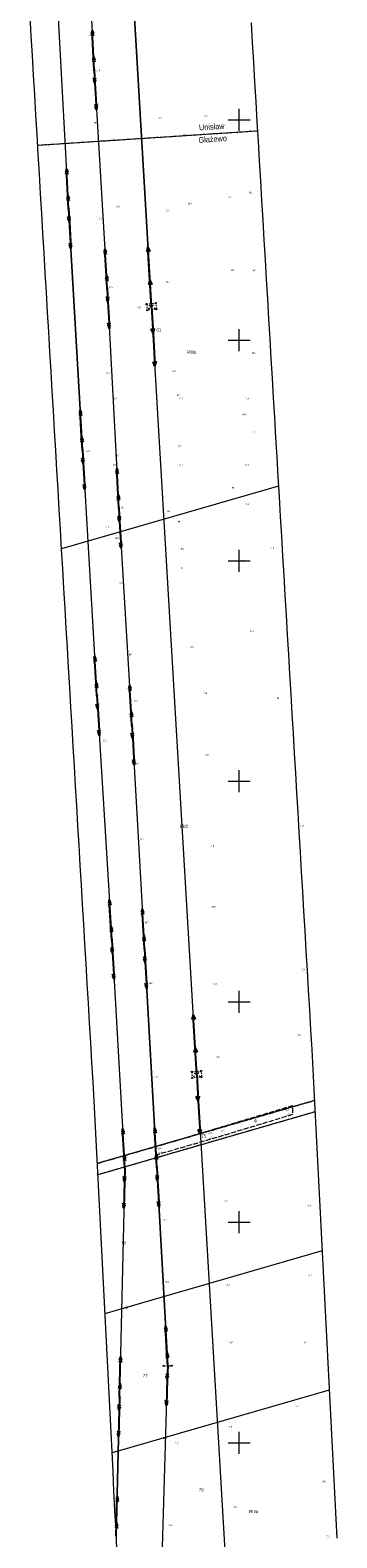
# Model space of a CAD drawing. Header units: metres. Extents: x 6524698 to 6533081, y 5883213 to 5896811.
# Tile 125 of 131: x 6526605 to 6526744, y 5895457 to 5896141. Entities that reach past the tile are written whole.
import ezdxf
from ezdxf.enums import TextEntityAlignment as Align

# ---------------------------------------------------------------- set-up
doc = ezdxf.new("R2010")
doc.units = ezdxf.units.M
for name, pattern in [('mapa zasadnicza$0$2.25_0.75', [3, 2.25, -0.75]), ('mapa zasadnicza$0$219-1000', [0]), ('mapa zasadnicza$0$egkk-1000', [3, 2.25, -0.75]), ('mapa zasadnicza$0$egug-1000', [1.5, 0.75, -0.75]), ('mapa zasadnicza$0$l219_1000', [0]), ('mapa zasadnicza$0$suep_sn_1000', [0]), ('mapa zasadnicza$0$suep_wn_1000', [0]), ('mapa zasadnicza$0$supp_1000', [1.25, 0.625, -0.625])]:
    doc.linetypes.add(name, pattern=pattern)
for name, color, linetype in [('mapa zasadnicza$0$202-punkt graniczny', 7, 'Continuous'), ('mapa zasadnicza$0$208-opis obrębu', 7, 'Continuous'), ('mapa zasadnicza$0$209-oznaczenie konturu klasyfikacyjnego', 7, 'Continuous'), ('mapa zasadnicza$0$210-oznaczenie konturu użytku gruntowego', 7, 'Continuous'), ('mapa zasadnicza$0$211-numer działki ewidencyjnej', 7, 'Continuous'), ('mapa zasadnicza$0$217-kontur klasyfikacyjny', 7, 'Continuous'), ('mapa zasadnicza$0$218-kontur użytku gruntowego', 7, 'Continuous'), ('mapa zasadnicza$0$219-działka ewidencyjna', 7, 'Continuous'), ('mapa zasadnicza$0$jezdnia', 7, 'Continuous'), ('mapa zasadnicza$0$jezdnia-Atr17', 7, 'Continuous'), ('mapa zasadnicza$0$pikieta naturalna', 7, 'Continuous'), ('mapa zasadnicza$0$pikieta naturalna-Atr2', 7, 'Continuous'), ('mapa zasadnicza$0$przewód elektroenergetyczny wysokiego napięcia', 7, 'Continuous'), ('mapa zasadnicza$0$przewód elektroenergetyczny średniego napięcia', 7, 'Continuous'), ('mapa zasadnicza$0$Ramki i opis wydruku', 7, 'Continuous'), ('mapa zasadnicza$0$słup przewodów napowietrznych', 7, 'Continuous'), ('mapa zasadnicza$0$Wstawianie ramki sekcyjnej z opisem', 7, 'Continuous')]:
    doc.layers.add(name, color=color, linetype=linetype)
doc.styles.add('mapa zasadnicza$0$STANDARD', font='Working1250', dxfattribs={"width": 0.75})

# ---------------------------------------------------------------- blocks, each defined once
blk = doc.blocks.new('mapa zasadnicza$0$US15')
at = {"color": 0, "linetype": 'Continuous', "lineweight": 13}
blk.add_circle((0, 0), 0.25, dxfattribs=at)
blk = doc.blocks.new('mapa zasadnicza$0$PW01')
at = {"linetype": 'Continuous', "lineweight": 13}
h = blk.add_hatch(color=0, dxfattribs=at)
edge = h.paths.add_edge_path()
edge.add_arc((0, 0), 0.045, 0, 360)
blk = doc.blocks.new('mapa zasadnicza$0$SUEP3')
at = {"color": 0, "linetype": 'Continuous'}
for p, q in [((0, 0), (12.003, 0)), ((12.003, 0), (10.003, 0.75)), ((10.003, 0.75), (11.003, 0)), ((12.003, 0), (10.003, -0.75)), ((11.003, 0), (10.003, -0.75)), ((12.003, 0), (27.003, 0)), ((27.003, 0), (25.003, 0.75)), ((25.003, 0.75), (26.003, 0)), ((27.003, 0), (25.003, -0.75)), ((26.003, 0), (25.003, -0.75))]:
    blk.add_line(p, q, dxfattribs=at)
blk = doc.blocks.new('mapa zasadnicza$0$SUEP2')
at = {"color": 0, "linetype": 'Continuous'}
for p, q in [((0, 0), (6.027, 0)), ((5.027, 0), (3.527, 0.5)), ((5.027, 0), (3.527, -0.5)), ((6.027, 0), (4.527, 0.5)), ((6.027, 0), (4.527, -0.5)), ((6.027, 0), (18.027, 0)), ((17.027, 0), (15.527, 0.5)), ((17.027, 0), (15.527, -0.5)), ((18.027, 0), (16.527, 0.5)), ((18.027, 0), (16.527, -0.5))]:
    blk.add_line(p, q, dxfattribs=at)
blk = doc.blocks.new('mapa zasadnicza$0$SM05')
at = {"color": 0, "linetype": 'Continuous', "lineweight": 13}
blk.add_circle((0, 0), 0.25, dxfattribs=at)
blk = doc.blocks.new('mapa zasadnicza$0$202')
at = {"color": 0, "linetype": 'Continuous', "lineweight": 0}
blk.add_circle((0, 0), 0.25, dxfattribs=at)

msp = doc.modelspace()

# ---------------------------------------------------------------- linework, layer by layer
at = {"layer": 'mapa zasadnicza$0$217-kontur klasyfikacyjny', "color": 92, "linetype": 'mapa zasadnicza$0$egkk-1000', "lineweight": 18, "flags": 128}
for points in [[(6526708.348, 5896094.885), (6526608.565, 5896088.36)], [(6526635.597, 5895626.674), (6526734.269, 5895655.229)], [(6526734.534, 5895650.103), (6526635.864, 5895621.549)]]:
    msp.add_lwpolyline(points, dxfattribs=at)
at = {"layer": 'mapa zasadnicza$0$218-kontur użytku gruntowego', "color": 3, "linetype": 'mapa zasadnicza$0$egug-1000', "lineweight": 18, "flags": 128}
for points in [[(6526708.348, 5896094.885), (6526608.565, 5896088.36)], [(6526734.269, 5895655.229), (6526635.597, 5895626.674)], [(6526734.534, 5895650.103), (6526635.864, 5895621.549)]]:
    msp.add_lwpolyline(points, dxfattribs=at)
at = {"layer": 'mapa zasadnicza$0$219-działka ewidencyjna', "color": 7, "linetype": 'mapa zasadnicza$0$l219_1000', "lineweight": 13, "flags": 128}
msp.add_lwpolyline([(6526708.348, 5896094.885), (6526608.565, 5896088.36)], dxfattribs=at)
at = {"layer": 'mapa zasadnicza$0$219-działka ewidencyjna', "color": 7, "linetype": 'mapa zasadnicza$0$219-1000', "lineweight": 18, "flags": 128}
for points in [[(6526708.348, 5896094.885), (6526608.565, 5896088.36)], [(6526717.868, 5895933.877), (6526619.386, 5895905.363)], [(6526734.269, 5895655.229), (6526635.597, 5895626.674)], [(6526734.534, 5895650.103), (6526635.864, 5895621.549)], [(6526737.762, 5895587.021), (6526648.88, 5895561.31)], [(6526648.88, 5895561.31), (6526639.093, 5895558.478)], [(6526740.993, 5895523.889), (6526665.97, 5895502.18)], [(6526665.97, 5895502.18), (6526642.323, 5895495.378)]]:
    msp.add_lwpolyline(points, dxfattribs=at)
at = {"layer": 'mapa zasadnicza$0$jezdnia', "color": 7, "linetype": 'mapa zasadnicza$0$2.25_0.75', "lineweight": 18, "flags": 128}
msp.add_lwpolyline([(6526662.1, 5895634.34), (6526690.1, 5895642.68), (6526724.3, 5895652.94), (6526724.29, 5895648.82), (6526690.55, 5895638.67), (6526662.19, 5895630.45)], close=True, dxfattribs=at)
at = {"layer": 'mapa zasadnicza$0$przewód elektroenergetyczny wysokiego napięcia', "color": 1, "linetype": 'mapa zasadnicza$0$suep_wn_1000', "lineweight": 18, "flags": 128}
for points in [[(6526660.21, 5896015.29), (6526639.62, 5896365)], [(6526639.62, 5896365), (6526660.21, 5896015.29)], [(6526680.75, 5895667.07), (6526660.21, 5896015.29)], [(6526680.75, 5895667.07), (6526701.25, 5895319.87)]]:
    msp.add_lwpolyline(points, dxfattribs=at)
at = {"layer": 'mapa zasadnicza$0$przewód elektroenergetyczny średniego napięcia', "color": 1, "linetype": 'mapa zasadnicza$0$suep_sn_1000', "lineweight": 18, "flags": 128}
for points in [[(6526629.02, 5896220.67), (6526634.21, 5896122.57)], [(6526616.58, 5896168.62), (6526622.57, 5896059.69)], [(6526634.21, 5896122.57), (6526640.13, 5896023.41)], [(6526622.57, 5896059.69), (6526628.86, 5895950.27)], [(6526628.86, 5895950.27), (6526622.57, 5896059.69)], [(6526640.13, 5896023.41), (6526645.39, 5895923.9)], [(6526628.86, 5895950.27), (6526635.46, 5895838.74)], [(6526645.39, 5895923.9), (6526651.35, 5895825.49)], [(6526635.46, 5895838.74), (6526642.17, 5895728.23)], [(6526651.35, 5895825.49), (6526657.02, 5895724.02)], [(6526642.17, 5895728.23), (6526648.15, 5895624.39)], [(6526657.02, 5895724.02), (6526662.66, 5895624.91)], [(6526662.66, 5895624.91), (6526657.02, 5895724.02)], [(6526648.15, 5895624.39), (6526645.73, 5895520.9)], [(6526667.59, 5895534.92), (6526662.66, 5895624.91)], [(6526662.66, 5895624.91), (6526667.59, 5895534.92)], [(6526664.66, 5895432.12), (6526667.59, 5895534.92)], [(6526645.73, 5895520.9), (6526644.25, 5895457.694)], [(6526644.25, 5895457.694), (6526645.73, 5895520.9)]]:
    msp.add_lwpolyline(points, dxfattribs=at)
at = {"layer": 'mapa zasadnicza$0$Ramki i opis wydruku', "color": 7, "linetype": 'Continuous', "lineweight": 13, "flags": 128}
for points in [[(6526644.56, 5895451.59), (6526644.11, 5895460.44), (6526643.65, 5895469.29), (6526643.2, 5895478.14), (6526642.75, 5895486.98), (6526642.3, 5895495.83), (6526641.84, 5895504.68), (6526641.39, 5895513.53), (6526640.94, 5895522.38), (6526640.48, 5895531.22), (6526640.03, 5895540.07), (6526639.58, 5895548.92), (6526639.13, 5895557.77), (6526638.67, 5895566.62), (6526638.22, 5895575.46), (6526637.77, 5895584.31), (6526637.31, 5895593.16), (6526636.86, 5895602.01), (6526636.41, 5895610.86), (6526635.96, 5895619.7), (6526635.5, 5895628.55), (6526635.05, 5895637.4), (6526634.6, 5895646.25), (6526634.14, 5895655.09), (6526633.7, 5895663.74), (6526633.18, 5895672.5), (6526632.65, 5895681.45), (6526632.12, 5895690.4), (6526631.59, 5895699.36), (6526631.06, 5895708.31), (6526630.53, 5895717.26), (6526630, 5895726.22), (6526629.47, 5895735.17), (6526628.94, 5895744.12), (6526628.41, 5895753.08), (6526627.88, 5895762.03), (6526627.35, 5895770.98), (6526626.82, 5895779.94), (6526626.29, 5895788.89), (6526625.76, 5895797.85), (6526625.23, 5895806.8), (6526624.7, 5895815.75), (6526624.16, 5895824.71), (6526623.63, 5895833.66), (6526623.1, 5895842.61), (6526622.57, 5895851.57), (6526622.04, 5895860.52), (6526621.51, 5895869.47), (6526620.98, 5895878.43), (6526620.45, 5895887.38), (6526619.92, 5895896.34), (6526619.39, 5895905.29), (6526618.86, 5895914.24), (6526618.33, 5895923.2), (6526617.8, 5895932.15), (6526617.27, 5895941.1), (6526616.74, 5895950.06), (6526616.21, 5895959.01), (6526615.68, 5895967.96), (6526615.15, 5895976.92), (6526614.62, 5895985.87), (6526614.09, 5895994.82), (6526613.56, 5896003.78), (6526613.03, 5896012.73), (6526612.5, 5896021.7), (6526611.97, 5896030.65), (6526611.44, 5896039.61), (6526610.91, 5896048.57), (6526610.38, 5896057.52), (6526609.85, 5896066.48), (6526609.32, 5896075.43), (6526608.8, 5896084.39), (6526608.27, 5896093.35), (6526607.74, 5896102.3), (6526607.21, 5896111.26), (6526606.68, 5896120.21), (6526606.15, 5896129.17), (6526605.62, 5896138.13), (6526605.1, 5896147.08)], [(6526705.45, 5896144.02), (6526705.98, 5896135.06), (6526706.51, 5896126.11), (6526707.04, 5896117.15), (6526707.57, 5896108.19), (6526708.09, 5896099.24), (6526708.62, 5896090.28), (6526709.15, 5896081.33), (6526709.68, 5896072.37), (6526710.21, 5896063.41), (6526710.74, 5896054.46), (6526711.27, 5896045.5), (6526711.79, 5896036.55), (6526712.32, 5896027.59), (6526712.85, 5896018.65), (6526713.38, 5896009.69), (6526713.91, 5896000.74), (6526714.44, 5895991.79), (6526714.97, 5895982.83), (6526715.5, 5895973.88), (6526716.03, 5895964.92), (6526716.56, 5895955.97), (6526717.09, 5895947.02), (6526717.62, 5895938.06), (6526718.15, 5895929.11), (6526718.69, 5895920.16), (6526719.22, 5895911.2), (6526719.75, 5895902.25), (6526720.28, 5895893.3), (6526720.81, 5895884.34), (6526721.34, 5895875.39), (6526721.87, 5895866.43), (6526722.4, 5895857.48), (6526722.93, 5895848.53), (6526723.46, 5895839.57), (6526723.99, 5895830.62), (6526724.52, 5895821.67), (6526725.05, 5895812.71), (6526725.58, 5895803.76), (6526726.11, 5895794.81), (6526726.64, 5895785.85), (6526727.17, 5895776.9), (6526727.7, 5895767.95), (6526728.23, 5895758.99), (6526728.76, 5895750.04), (6526729.29, 5895741.08), (6526729.82, 5895732.13), (6526730.36, 5895723.18), (6526730.89, 5895714.22), (6526731.42, 5895705.27), (6526731.95, 5895696.32), (6526732.48, 5895687.36), (6526733.01, 5895678.41), (6526733.55, 5895669.26), (6526734.01, 5895660.21), (6526734.47, 5895651.36), (6526734.92, 5895642.51), (6526735.37, 5895633.66), (6526735.82, 5895624.82), (6526736.28, 5895615.97), (6526736.73, 5895607.12), (6526737.18, 5895598.27), (6526737.64, 5895589.42), (6526738.09, 5895580.58), (6526738.54, 5895571.73), (6526738.99, 5895562.88), (6526739.45, 5895554.03), (6526739.9, 5895545.18), (6526740.35, 5895536.34), (6526740.81, 5895527.49), (6526741.26, 5895518.64), (6526741.71, 5895509.79), (6526742.16, 5895500.94), (6526742.62, 5895492.1), (6526743.07, 5895483.25), (6526743.52, 5895474.4), (6526743.98, 5895465.55), (6526744.43, 5895456.7)]]:
    msp.add_lwpolyline(points, dxfattribs=at)
at = {"layer": 'mapa zasadnicza$0$słup przewodów napowietrznych', "color": 7, "linetype": 'mapa zasadnicza$0$supp_1000', "lineweight": 18, "flags": 128}
for points in [[(6526657.98, 5896016.46), (6526662.15, 5896016.9), (6526662.44, 5896014.12), (6526658.27, 5896013.68)], [(6526657.98, 5896016.46), (6526662.44, 5896014.12)], [(6526657.98, 5896016.46), (6526658.27, 5896013.68)], [(6526662.15, 5896016.9), (6526658.27, 5896013.68)], [(6526678.51, 5895668.3), (6526682.77, 5895668.63), (6526682.98, 5895665.83), (6526678.73, 5895665.5)], [(6526678.51, 5895668.3), (6526682.98, 5895665.83)], [(6526678.51, 5895668.3), (6526678.73, 5895665.5)], [(6526682.77, 5895668.63), (6526678.73, 5895665.5)], [(6526665.76, 5895534.87), (6526669.42, 5895534.97)]]:
    msp.add_lwpolyline(points, dxfattribs=at)
at = {"layer": 'mapa zasadnicza$0$Wstawianie ramki sekcyjnej z opisem', "color": 7, "linetype": 'Continuous', "lineweight": 13, "flags": 128}
for points in [[(6526700, 5896095), (6526700, 5896105)], [(6526695, 5896100), (6526705, 5896100)], [(6526700, 5895995), (6526700, 5896005)], [(6526695, 5896000), (6526705, 5896000)], [(6526700, 5895895), (6526700, 5895905)], [(6526695, 5895900), (6526705, 5895900)], [(6526700, 5895795), (6526700, 5895805)], [(6526695, 5895800), (6526705, 5895800)], [(6526695, 5895700), (6526705, 5895700)], [(6526700, 5895695), (6526700, 5895705)], [(6526700, 5895595), (6526700, 5895605)], [(6526695, 5895600), (6526705, 5895600)], [(6526700, 5895495), (6526700, 5895505)], [(6526695, 5895500), (6526705, 5895500)]]:
    msp.add_lwpolyline(points, dxfattribs=at)

# ---------------------------------------------------------------- block references
at = {"layer": 'mapa zasadnicza$0$202-punkt graniczny', "color": 7, "linetype": 'Continuous', "lineweight": 18}
for p in [(6526648.88, 5895561.31), (6526665.97, 5895502.18)]:
    msp.add_blockref('mapa zasadnicza$0$202', p, dxfattribs=at)
at = {"layer": 'mapa zasadnicza$0$pikieta naturalna', "color": 7, "linetype": 'Continuous', "lineweight": 13}
for p in [(6526631.06, 5896137.61), (6526691, 5896140.59), (6526634.79, 5896122.61), (6526633.9, 5896097.92), (6526663.12, 5896099.75), (6526683.25, 5896100.77), (6526641.6, 5896090.74), (6526674.7, 5896092.65), (6526704.6, 5896094.65), (6526692.39, 5896065.13), (6526703.63, 5896067.26), (6526635.09, 5896055.99), (6526644.03, 5896060.32), (6526665.15, 5896059.11), (6526676.79, 5896061.71), (6526700.94, 5896032.13), (6526705.74, 5896032.12), (6526640.78, 5896023.48), (6526666.6, 5896026.85), (6526657.65, 5896015.58), (6526708.69, 5895995.71), (6526668.91, 5895986.92), (6526638.47, 5895985.35), (6526642.57, 5895973.17), (6526670.57, 5895974.56), (6526672.57, 5895973.17), (6526702.57, 5895973.17), (6526700.98, 5895965.87), (6526706.3, 5895959.59), (6526630.05, 5895949.22), (6526643.07, 5895948.17), (6526670.92, 5895951.9), (6526642.57, 5895943.17), (6526672.57, 5895943.17), (6526702.57, 5895943.17), (6526695.68, 5895933.37), (6526704.15, 5895927.75), (6526646.08, 5895923.68), (6526670.7, 5895921.46), (6526671.52, 5895918.9), (6526642.47, 5895913.99), (6526642.88, 5895911.1), (6526713.83, 5895906.52), (6526672.63, 5895904.52), (6526699.75, 5895900.65), (6526673.09, 5895897.39), (6526645.02, 5895890.9), (6526703.8, 5895868.34), (6526648.54, 5895858.2), (6526676.16, 5895860.81), (6526651.33, 5895836.75), (6526683.09, 5895840.32), (6526715.72, 5895837.87), (6526638.16, 5895817.69), (6526683.49, 5895812.56), (6526652.4, 5895808.53), (6526726.28, 5895780.28), (6526654.71, 5895773.79), (6526685.82, 5895770.82), (6526686.41, 5895742.8), (6526656.85, 5895736.26), (6526727.51, 5895714.99)]:
    msp.add_blockref('mapa zasadnicza$0$PW01', p, dxfattribs=at)
at = {"layer": 'mapa zasadnicza$0$pikieta naturalna', "color": 7, "linetype": 'Continuous', "lineweight": 13, "rotation": 179.999}
for p in [(6526658.2, 5895708.65), (6526686.86, 5895708.21), (6526725.85, 5895685.55), (6526688.49, 5895675.51), (6526660.28, 5895665.74), (6526724.42, 5895652.98), (6526724.49, 5895648.81), (6526690, 5895642.75), (6526690.53, 5895638.81), (6526662.03, 5895634.46), (6526662.71, 5895630.41), (6526691.63, 5895609.68), (6526730.32, 5895608.49), (6526664.18, 5895601.33), (6526665.75, 5895573.27), (6526693.59, 5895572.22), (6526730.83, 5895576.18), (6526694.29, 5895546.05), (6526728.49, 5895546.03), (6526725.87, 5895518.04), (6526696.12, 5895509.18), (6526670.52, 5895501.92), (6526738.47, 5895484.55), (6526697.32, 5895472.13), (6526667.32, 5895464.2)]:
    msp.add_blockref('mapa zasadnicza$0$PW01', p, dxfattribs=at)
at = {"layer": 'mapa zasadnicza$0$przewód elektroenergetyczny wysokiego napięcia', "color": 1, "linetype": 'Continuous', "lineweight": 18}
for p, rotation in [((6526660.21, 5896015.29), 93.37000000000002), ((6526660.21, 5896015.29), 273.376), ((6526680.75, 5895667.07), 93.37599999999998), ((6526680.75, 5895667.07), 273.379)]:
    msp.add_blockref('mapa zasadnicza$0$SUEP3', p, dxfattribs=dict(at, rotation=rotation))
at = {"layer": 'mapa zasadnicza$0$przewód elektroenergetyczny średniego napięcia', "color": 1, "linetype": 'Continuous', "lineweight": 18}
for p, rotation in [((6526634.21, 5896122.57), 93.02799999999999), ((6526634.21, 5896122.57), 273.417), ((6526622.57, 5896059.69), 93.14699999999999), ((6526622.57, 5896059.69), 273.29), ((6526640.13, 5896023.41), 93.417), ((6526640.13, 5896023.41), 273.026), ((6526628.86, 5895950.27), 93.29000000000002), ((6526628.86, 5895950.27), 273.387), ((6526645.39, 5895923.9), 93.02600000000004), ((6526645.39, 5895923.9), 273.466), ((6526635.46, 5895838.74), 93.387), ((6526651.35, 5895825.49), 93.46600000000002), ((6526635.46, 5895838.74), 273.475), ((6526651.35, 5895825.49), 273.198), ((6526642.17, 5895728.23), 93.475), ((6526657.02, 5895724.02), 93.198), ((6526642.17, 5895728.23), 273.296), ((6526657.02, 5895724.02), 273.257), ((6526648.15, 5895624.39), 93.29600000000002), ((6526662.66, 5895624.91), 93.25700000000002), ((6526648.15, 5895624.39), 268.66), ((6526662.66, 5895624.91), 273.136), ((6526667.59, 5895534.92), 93.13600000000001), ((6526645.73, 5895520.9), 88.66), ((6526667.59, 5895534.92), 268.367), ((6526645.73, 5895520.9), 268.659), ((6526644.25, 5895457.694), 88.65899999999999)]:
    msp.add_blockref('mapa zasadnicza$0$SUEP2', p, dxfattribs=dict(at, rotation=rotation))
at = {"layer": 'mapa zasadnicza$0$słup przewodów napowietrznych', "color": 7, "linetype": 'Continuous', "lineweight": 18}
for name, p in [('mapa zasadnicza$0$US15', (6526634.21, 5896122.57)), ('mapa zasadnicza$0$US15', (6526622.57, 5896059.69)), ('mapa zasadnicza$0$US15', (6526640.13, 5896023.41)), ('mapa zasadnicza$0$SM05', (6526657.98, 5896016.46)), ('mapa zasadnicza$0$SM05', (6526662.15, 5896016.9)), ('mapa zasadnicza$0$SM05', (6526662.44, 5896014.12)), ('mapa zasadnicza$0$SM05', (6526658.27, 5896013.68)), ('mapa zasadnicza$0$US15', (6526628.86, 5895950.27)), ('mapa zasadnicza$0$US15', (6526645.39, 5895923.9)), ('mapa zasadnicza$0$US15', (6526635.46, 5895838.74)), ('mapa zasadnicza$0$US15', (6526651.35, 5895825.49)), ('mapa zasadnicza$0$US15', (6526642.17, 5895728.23)), ('mapa zasadnicza$0$US15', (6526657.02, 5895724.02)), ('mapa zasadnicza$0$SM05', (6526678.51, 5895668.3)), ('mapa zasadnicza$0$SM05', (6526678.73, 5895665.5)), ('mapa zasadnicza$0$SM05', (6526682.77, 5895668.63)), ('mapa zasadnicza$0$SM05', (6526682.98, 5895665.83)), ('mapa zasadnicza$0$US15', (6526648.15, 5895624.39)), ('mapa zasadnicza$0$US15', (6526662.66, 5895624.91)), ('mapa zasadnicza$0$SM05', (6526665.76, 5895534.87)), ('mapa zasadnicza$0$SM05', (6526669.42, 5895534.97)), ('mapa zasadnicza$0$US15', (6526645.72, 5895520.9))]:
    msp.add_blockref(name, p, dxfattribs=at)

# ---------------------------------------------------------------- texts
at = {"layer": 'mapa zasadnicza$0$208-opis obrębu', "color": 7, "linetype": 'Continuous', "lineweight": 25, "style": 'mapa zasadnicza$0$STANDARD', "width": 0.79}
for s, p in [('Unisław', (6526687.67, 5896095.54)), ('Głażewo', (6526688.09, 5896089.94))]:
    msp.add_text(s, height=2.625, rotation=3.741, dxfattribs=at).set_placement(p, align=Align.CENTER)
at = {"layer": 'mapa zasadnicza$0$209-oznaczenie konturu klasyfikacyjnego', "color": 3, "linetype": 'Continuous', "lineweight": 18, "style": 'mapa zasadnicza$0$STANDARD', "width": 0.79}
for p in [(6526676.27, 5895993.91), (6526704.56, 5895468.1)]:
    msp.add_text('RIIIa', height=1.5, dxfattribs=at).set_placement(p)
at = {"layer": 'mapa zasadnicza$0$210-oznaczenie konturu użytku gruntowego', "color": 3, "linetype": 'Continuous', "lineweight": 18, "style": 'mapa zasadnicza$0$STANDARD', "width": 0.79}
msp.add_text('dr', height=1.5, dxfattribs=at).set_placement((6526706.76, 5895645.4))
at = {"layer": 'mapa zasadnicza$0$211-numer działki ewidencyjnej', "color": 7, "linetype": 'Continuous', "lineweight": 18, "style": 'mapa zasadnicza$0$STANDARD', "width": 0.79}
msp.add_text('61', height=1.5, dxfattribs=at).set_placement((6526662.48, 5896005.43), align=Align.TOP_LEFT)
msp.add_text('63/2', height=1.5, dxfattribs=at).set_placement((6526676.87, 5895780.29), align=Align.TOP_RIGHT)
msp.add_text('75', height=1.5, dxfattribs=at).set_placement((6526685.06, 5895638.39), align=Align.RIGHT)
for s, p in [('76', (6526646.36, 5895589.99)), ('77', (6526656.27, 5895529.64)), ('79', (6526681.69, 5895477.96))]:
    msp.add_text(s, height=1.5, dxfattribs=at).set_placement(p)
at = {"layer": 'mapa zasadnicza$0$jezdnia-Atr17', "color": 7, "style": 'mapa zasadnicza$0$STANDARD', "width": 0.667}
msp.add_text('j.gr.', height=0.75, rotation=16.742, dxfattribs=at).set_placement((6526692.08, 5895641.2))
at = {"layer": 'mapa zasadnicza$0$pikieta naturalna-Atr2', "color": 7, "style": 'mapa zasadnicza$0$STANDARD', "width": 0.667}
for s, p in [('92.2', (6526631.6, 5896137.93)), ('91.9', (6526635.22, 5896122.04)), ('91.9', (6526634.24, 5896098.32)), ('92.0', (6526663.43, 5896100.35)), ('92.2', (6526683.97, 5896101.21)), ('91.9', (6526641.6, 5896090.74)), ('92.0', (6526674.7, 5896092.65)), ('92.1', (6526704.6, 5896094.65)), ('91.4', (6526676.79, 5896061.71)), ('91.2', (6526694.91, 5896064.46)), ('91.2', (6526704.49, 5896066.7)), ('91.2', (6526636.13, 5896054.86)), ('91.4', (6526644.03, 5896060.32)), ('91.5', (6526666.71, 5896058.53)), ('90.7', (6526696.46, 5896031.47)), ('90.7', (6526706.19, 5896031.28)), ('91.5', (6526640.95, 5896023.76)), ('91.5', (6526666.77, 5896026.19)), ('91.5', (6526653.91, 5896014.48)), ('90.9', (6526705.88, 5895993.78)), ('91.2', (6526639.59, 5895984.74)), ('91.0', (6526669.43, 5895985.67)), ('90.9', (6526642.77, 5895973.17)), ('91.0', (6526671.81, 5895974.69)), ('90.7', (6526672.77, 5895973.17)), ('90.8', (6526702.77, 5895973.17)), ('90.9', (6526701.65, 5895965.95)), ('90.7', (6526705.64, 5895957.74)), ('90.9', (6526630.4, 5895949.39)), ('90.9', (6526643.8, 5895947.35)), ('90.7', (6526672.15, 5895951.44)), ('90.6', (6526642.77, 5895943.17)), ('90.7', (6526672.77, 5895943.17)), ('90.9', (6526702.77, 5895943.17)), ('90.7', (6526696.79, 5895932.77)), ('91.2', (6526702.87, 5895925.34)), ('91.0', (6526646.51, 5895923.86)), ('91.0', (6526667.22, 5895922.13)), ('90.7', (6526639.32, 5895914.81)), ('90.9', (6526672.27, 5895917.4)), ('90.5', (6526643.8, 5895909.82)), ('90.4', (6526673.34, 5895905.05)), ('91.0', (6526714.27, 5895905.45)), ('91.0', (6526700.99, 5895899.64)), ('90.4', (6526673.66, 5895896.26)), ('90.0', (6526645.72, 5895889.67)), ('91.0', (6526705.05, 5895867.73)), ('90.2', (6526650.02, 5895857.09)), ('90.5', (6526677.61, 5895860.46)), ('90.2', (6526652.18, 5895836.11)), ('90.5', (6526683.83, 5895839.56)), ('90.7', (6526717.21, 5895837.34)), ('90.4', (6526638.27, 5895818.15)), ('90.7', (6526684.78, 5895811.61)), ('90.5', (6526652.85, 5895807.5)), ('91.0', (6526727.73, 5895779.36)), ('91.0', (6526654.96, 5895773.36)), ('91.0', (6526686.99, 5895770.28)), ('90.9', (6526687.57, 5895742.69)), ('90.7', (6526657.29, 5895735.59)), ('91.4', (6526728.5, 5895714.28)), ('90.4', (6526659.39, 5895708.01)), ('90.7', (6526688.4, 5895707.78)), ('91.5', (6526726.56, 5895684.67)), ('91.0', (6526689.77, 5895674.7)), ('90.9', (6526661.27, 5895665.53)), ('92.7', (6526693.06, 5895609)), ('91.5', (6526731.03, 5895607.3)), ('91.0', (6526665.4, 5895600.7)), ('91.4', (6526666.32, 5895572.68)), ('91.2', (6526694.25, 5895571.28)), ('91.2', (6526731.48, 5895575.47)), ('91.5', (6526695.7, 5895545.07)), ('91.4', (6526729.65, 5895545.07)), ('91.4', (6526725.61, 5895516.46)), ('91.5', (6526695.16, 5895506.84)), ('91.2', (6526670.8, 5895499.82)), ('90.9', (6526737.96, 5895482.05)), ('91.2', (6526697.49, 5895470.63)), ('91.2', (6526668.05, 5895462.33)), ('90.5', (6526739.42, 5895457.1))]:
    msp.add_text(s, height=0.75, dxfattribs=at).set_placement(p)
for s, rotation, p in [('91.5', 17.49, (6526721.27, 5895650.27)), ('91.5', 17.529, (6526721.56, 5895648.23)), ('91.5', 17.387, (6526686.35, 5895639.77)), ('91.5', 16.973, (6526686.41, 5895637.62)), ('91.4', 17.387, (6526663.21, 5895632.94)), ('91.4', 16.973, (6526663.56, 5895631.13))]:
    msp.add_text(s, height=0.75, rotation=rotation, dxfattribs=at).set_placement(p)

doc.saveas('drawing.dxf')
